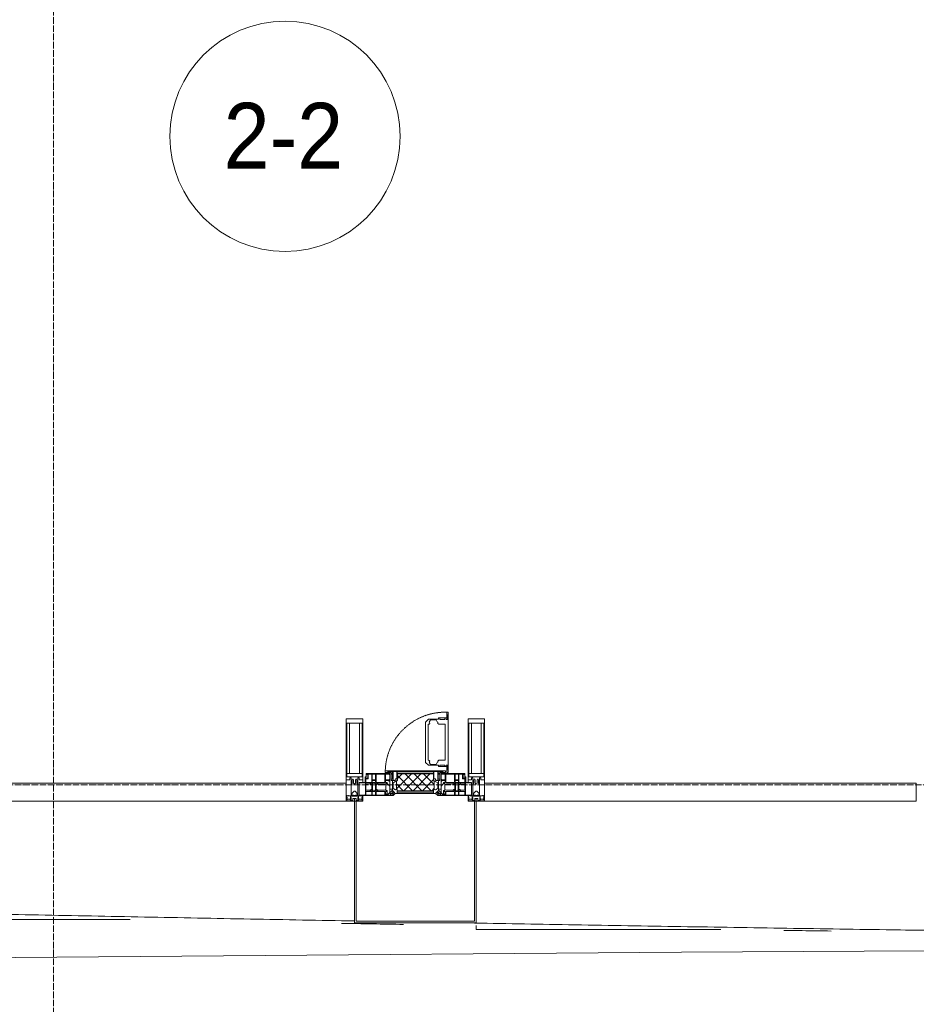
# Model space of a CAD drawing. Header units: millimetres. Extents: x 5617 to 101514, y 7718 to 215953.
# Tile 29 of 61: x 41696 to 44421, y 14732 to 17725. Entities that reach past the tile are written whole.
import ezdxf

# ---------------------------------------------------------------- set-up
doc = ezdxf.new("R2010")
doc.units = ezdxf.units.MM
for name, pattern in [('-D1-02х01', [3, 2, -1]), ('ADSK_Линия сетки', [25, 20, -2.5, 0, -2.5]), ('Линия сетки', [25, 20, -2.5, 0, -2.5])]:
    doc.linetypes.add(name, pattern=pattern)
for name, color, linetype, lineweight in [('Импосты витража', 7, 'Continuous', 18), ('Колонны', 7, 'Continuous', 18), ('Марки помещений', 7, 'Continuous', 20), ('Окна', 7, 'Continuous', 18), ('Оси', 7, 'Continuous', 9), ('Панели витража', 7, 'Continuous', 18), ('Форма', 7, 'Continuous', 18), ('Формообразующий элемент-перекрытие', 7, 'Continuous', 18), ('Элементы узлов', 7, 'Continuous', 18)]:
    doc.layers.add(name, color=color, linetype=linetype, lineweight=lineweight)
doc.styles.add('Arial_3', font='arial.ttf', dxfattribs={"width": 0.9, "height": 200})

# ---------------------------------------------------------------- blocks, each defined once
blk = doc.blocks.new('System Panel - A_PAN_Glass-7508020-МКСС_К4_L20_68_100_')
at = {"layer": 'Панели витража', "color": 253, "lineweight": 5, "true_color": 0xaaaaaa}
for p, q in [((656.25, 55), (-656.25, 55)), ((-656.25, 55), (-656.25, 0)), ((656.25, 0), (656.25, 55)), ((-656.25, 0), (656.25, 0))]:
    blk.add_line(p, q, dxfattribs=at)
blk = doc.blocks.new('A_PAN_Створка - 383мм-V44-МКСС_К4_L20_68_100_')
at = {"layer": 'Панели витража', "lineweight": 5}
h = blk.add_hatch(dxfattribs=at)
h.set_pattern_fill('FP_6', color=256, style=0, pattern_type=2)
h.set_pattern_definition([(45, (-120550, -15350), (-14.1421356, 14.1421356), []), (135, (-120550, -15350), (-14.1421356, -14.1421356), [])])
h.paths.add_polyline_path([(-54.5, 31.8), (54.5, 31.8), (54.9, 34.1), (57.2, 36.4), (57.2, 60.8), (54.6, 63.4), (53.6, 82.7), (-54.6, 81.8), (-54.6, 63.4), (-57.2, 60.8), (-57.2, 36.4), (-54.9, 34.1)])
at = {"layer": 'Окна', "lineweight": 5}
for p, q in [((95.1, 270.5), (95.1, 252.9)), ((99.6, 270.5), (95.1, 270.5)), ((99.6, 270.5), (99.6, 87.5)), ((39.7, 249), (31.1, 240.4)), ((31.1, 117.6), (31.1, 240.4)), ((70.1, 249), (39.7, 249)), ((45, 244.7), (42.3, 239.8)), ((42.3, 239.8), (43.5, 236.3)), ((45.9, 246.8), (45, 244.7)), ((63.3, 246.8), (45.9, 246.8)), ((64.1, 245), (63.3, 246.8)), ((64.1, 245), (66.7, 241)), ((66.7, 241), (68.6, 239.7)), ((68.6, 239.7), (68.6, 236.4)), ((70.1, 252.9), (70.1, 249)), ((95.1, 252.9), (70.1, 252.9)), ((74.1, 248.4), (74.1, 252.9)), ((89.1, 248.4), (74.1, 248.4)), ((89.1, 252.9), (89.1, 248.4)), ((93.1, 248.4), (93.1, 252.9)), ((97.9, 248.4), (93.1, 248.4)), ((97.9, 262.4), (95.1, 262.4)), ((97.9, 262.4), (97.9, 248.4)), ((41.4, 234.2), (39.1, 233.8)), ((39.1, 179), (39.1, 233.8)), ((41.4, 234.2), (43.5, 236.3)), ((68.6, 236.4), (71.1, 233.9)), ((71.1, 233.9), (89.5, 233.9)), ((89.5, 233.9), (90.6, 232.8)), ((90.6, 125.2), (90.6, 232.8)), ((39.1, 179), (39.1, 124.2)), ((41.4, 123.8), (39.1, 124.2)), ((41.4, 123.8), (43.5, 121.7)), ((42.3, 118.2), (43.5, 121.7)), ((68.6, 121.6), (71.1, 124.1)), ((68.6, 118.3), (68.6, 121.6)), ((71.1, 124.1), (89.5, 124.1)), ((89.5, 124.1), (90.6, 125.2)), ((-91.5, 92), (91.5, 92)), ((-91.5, 87.5), (-91.5, 92)), ((39.7, 109), (31.1, 117.6)), ((70.1, 109), (39.7, 109)), ((45, 113.3), (42.3, 118.2)), ((45.9, 111.2), (45, 113.3)), ((63.3, 111.2), (45.9, 111.2)), ((64.1, 113), (63.3, 111.2)), ((64.1, 113), (66.7, 117)), ((66.7, 117), (68.6, 118.3)), ((70.1, 105.1), (70.1, 109)), ((95.1, 105.1), (70.1, 105.1)), ((74.1, 109.6), (74.1, 105.1)), ((89.1, 109.6), (74.1, 109.6)), ((89.1, 105.1), (89.1, 109.6)), ((91.5, 92), (91.5, 87.5)), ((93.1, 109.6), (93.1, 105.1)), ((97.9, 109.6), (93.1, 109.6)), ((95.1, 87.5), (95.1, 105.1)), ((97.9, 95.6), (95.1, 95.6)), ((97.9, 95.6), (97.9, 109.6)), ((-153, 73.5), (-150, 73.5)), ((-153, 60), (-153, 73.5)), ((-150, 84), (-78, 84)), ((-150, 73.5), (-150, 84)), ((-73.9, 87.5), (-91.5, 87.5)), ((-78, 84), (-78, 23.5)), ((-73.9, 62.5), (-73.9, 87.5)), ((-70, 62.5), (-73.9, 62.5)), ((-70, 32.1), (-70, 62.5)), ((70, 62.5), (70, 32.1)), ((73.9, 62.5), (70, 62.5)), ((73.9, 87.5), (73.9, 62.5)), ((91.5, 87.5), (73.9, 87.5)), ((78, 84), (150, 84)), ((78, 23.5), (78, 84)), ((99.6, 87.5), (95.1, 87.5)), ((150, 84), (150, 73.5)), ((150, 73.5), (153, 73.5)), ((153, 73.5), (153, 60)), ((-171, 57), (-156, 57)), ((-171, 17), (-171, 57)), ((-61.4, 23.5), (-70, 32.1)), ((70, 32.1), (61.4, 23.5)), ((156, 57), (171, 57)), ((171, 57), (171, 17)), ((-67.9, 17), (-171, 17)), ((-78, 23.5), (-67.9, 23.5)), ((-67.9, 23.5), (-64.6, 26.8)), ((-67.9, 17), (-67.9, 23.5)), ((-61.4, 23.5), (-67.9, 17)), ((-64.6, 26.8), (-61.4, 23.5)), ((61.4, 23.5), (-61.4, 23.5)), ((61.4, 23.5), (64.6, 26.8)), ((67.9, 17), (61.4, 23.5)), ((64.6, 26.8), (67.9, 23.5)), ((67.9, 23.5), (67.9, 17)), ((67.9, 23.5), (78, 23.5)), ((171, 17), (67.9, 17))]:
    blk.add_line(p, q, dxfattribs=at)
at = {"layer": 'Окна', "color": 253, "lineweight": 5, "true_color": 0xaaaaaa}
for p, q in [((-152, 20), (-152, 73.5)), ((-150.5, 69.5), (-150.5, 73.5)), ((-145, 69.5), (-150.5, 69.5)), ((-150.5, 33.6), (-150.5, 68)), ((-150.5, 68), (-143.5, 68)), ((-148.5, 82.5), (-132.4, 82.5)), ((-148.5, 81), (-148.5, 82.5)), ((-143.5, 81), (-148.5, 81)), ((-145, 69.5), (-145, 79.5)), ((-143.5, 68), (-143.5, 81)), ((-132.4, 56.6), (-132.4, 82.5)), ((-131, 82.5), (-120.8, 82.5)), ((-131, 82.5), (-131, 64.6)), ((-131, 64.6), (-120.8, 64.6)), ((-131, 56.5), (-131, 62.6)), ((-120.8, 62.6), (-131, 62.6)), ((-120.8, 82.5), (-120.8, 64.6)), ((-120.8, 56.5), (-120.8, 62.6)), ((-119.3, 82.5), (-92.5, 82.5)), ((-119.3, 56.6), (-119.3, 82.5)), ((-92.5, 56.6), (-92.5, 82.5)), ((-90.8, 82.5), (-79.5, 82.5)), ((-90.8, 64.6), (-90.8, 82.5)), ((-80.1, 64.6), (-90.8, 64.6)), ((-90.8, 62.7), (-90.8, 56.6)), ((-80.4, 62.7), (-90.8, 62.7)), ((-85, 84), (-85, 87.5)), ((-85, 87.5), (-78, 87.5)), ((-78, 84), (-85, 84)), ((-80.4, 61.1), (-80.4, 62.7)), ((-78, 61.1), (-80.4, 61.1)), ((-80.1, 66.1), (-80.1, 64.6)), ((-78, 66.1), (-80.1, 66.1)), ((-79.5, 82.5), (-79.5, 80.6)), ((-79.5, 80.6), (-78, 80.6)), ((-78, 87.5), (-78, 84)), ((-78, 66.1), (-78, 61.1)), ((78, 87.5), (78, 84)), ((85, 87.5), (78, 87.5)), ((78, 84), (85, 84)), ((79.5, 80.6), (78, 80.6)), ((78, 66.1), (78, 61.1)), ((78, 66.1), (80.1, 66.1)), ((78, 61.1), (80.4, 61.1)), ((90.8, 82.5), (79.5, 82.5)), ((79.5, 82.5), (79.5, 80.6)), ((80.1, 66.1), (80.1, 64.6)), ((80.1, 64.6), (90.8, 64.6)), ((80.4, 62.7), (90.8, 62.7)), ((80.4, 61.1), (80.4, 62.7)), ((85, 84), (85, 87.5)), ((90.8, 64.6), (90.8, 82.5)), ((90.8, 62.7), (90.8, 56.6)), ((119.3, 82.5), (92.5, 82.5)), ((92.5, 56.6), (92.5, 82.5)), ((119.3, 56.6), (119.3, 82.5)), ((120.8, 82.5), (120.8, 64.6)), ((131, 82.5), (120.8, 82.5)), ((131, 64.6), (120.8, 64.6)), ((120.8, 56.5), (120.8, 62.6)), ((120.8, 62.6), (131, 62.6)), ((131, 82.5), (131, 64.6)), ((131, 56.5), (131, 62.6)), ((132.4, 56.6), (132.4, 82.5)), ((148.5, 82.5), (132.4, 82.5)), ((143.5, 81), (148.5, 81)), ((143.5, 68), (143.5, 81)), ((150.5, 68), (143.5, 68)), ((145, 69.5), (145, 79.5)), ((145, 69.5), (150.5, 69.5)), ((148.5, 81), (148.5, 82.5)), ((150.5, 69.5), (150.5, 73.5)), ((150.5, 33.6), (150.5, 68)), ((152, 20), (152, 73.5)), ((-171, 55.5), (-152, 55.5)), ((-150.5, 56.6), (-132.4, 56.6)), ((-136.4, 52.4), (-150.5, 52.4)), ((-136.3, 33.6), (-150.5, 33.6)), ((-137.2, 54.8), (-135.8, 50.8)), ((-132.5, 54.8), (-137.2, 54.8)), ((-137.2, 31), (-135.8, 35)), ((-132.5, 31), (-137.2, 31)), ((-132.1, 49), (-135.8, 50.8)), ((-132.1, 36.8), (-135.8, 35)), ((-132.5, 53.8), (-133.4, 52)), ((-133.4, 52), (-130.1, 50.4)), ((-133.4, 33.7), (-130.1, 35.3)), ((-132.5, 31.9), (-133.4, 33.7)), ((-132.5, 53.8), (-132.5, 54.8)), ((-132.5, 31.9), (-132.5, 31)), ((-132.1, 49), (-132.1, 36.8)), ((-131, 56.5), (-120.8, 56.5)), ((-131, 55.1), (-131, 52.7)), ((-120.8, 55.1), (-131, 55.1)), ((-129.4, 51.1), (-131, 52.7)), ((-129.4, 34.6), (-131, 33)), ((-131, 30.9), (-131, 33)), ((-120.8, 30.9), (-131, 30.9)), ((-130.1, 50.4), (-129.4, 51.1)), ((-130.1, 35.3), (-130.1, 50.4)), ((-130.1, 35.3), (-129.4, 34.6)), ((-122.4, 51.1), (-120.8, 52.7)), ((-121.7, 50.4), (-122.4, 51.1)), ((-121.7, 35.3), (-122.4, 34.6)), ((-122.4, 34.6), (-120.8, 33)), ((-118.4, 52), (-121.7, 50.4)), ((-121.7, 35.3), (-121.7, 50.4)), ((-118.4, 33.7), (-121.7, 35.3)), ((-120.8, 55.1), (-120.8, 52.7)), ((-120.8, 30.9), (-120.8, 33)), ((-119.7, 49), (-115.9, 50.8)), ((-119.7, 49), (-119.7, 36.8)), ((-119.7, 36.8), (-115.9, 35)), ((-92.5, 56.6), (-119.3, 56.6)), ((-119.3, 54.8), (-114.6, 54.8)), ((-119.3, 53.8), (-119.3, 54.8)), ((-119.3, 53.8), (-118.4, 52)), ((-119.3, 31.9), (-118.4, 33.7)), ((-119.3, 31.9), (-119.3, 31)), ((-119.3, 31), (-114.6, 31)), ((-114.6, 54.8), (-115.9, 50.8)), ((-114.6, 31), (-115.9, 35)), ((-94.1, 33.5), (-115.4, 33.5)), ((-94.1, 52.5), (-115.3, 52.5)), ((-89.9, 50.9), (-94.1, 52.5)), ((-89.9, 35.1), (-94.1, 33.5)), ((-90.8, 56.6), (-85.9, 56.6)), ((-89.9, 52.2), (-88.6, 53.5)), ((-89.9, 52.2), (-89.9, 50.9)), ((-89.9, 35.1), (-89.9, 50.9)), ((-89.9, 32.5), (-89.9, 35.1)), ((-85.9, 32.5), (-89.9, 32.5)), ((-85.9, 53.5), (-88.6, 53.5)), ((-85.9, 56.6), (-85.9, 53.5)), ((-85.9, 53.5), (-78, 45.6)), ((-85.9, 29.4), (-85.9, 32.5)), ((-70, 33.8), (-83.4, 20.4)), ((-78, 45.6), (-78, 36.8)), ((-78, 36.8), (-70, 36.8)), ((-70, 36.8), (-70, 33.8)), ((70, 36.8), (70, 33.8)), ((78, 36.8), (70, 36.8)), ((70, 33.8), (83.4, 20.4)), ((85.9, 53.5), (78, 45.6)), ((78, 45.6), (78, 36.8)), ((85.9, 56.6), (85.9, 53.5)), ((90.8, 56.6), (85.9, 56.6)), ((85.9, 53.5), (88.6, 53.5)), ((85.9, 32.5), (89.9, 32.5)), ((85.9, 29.4), (85.9, 32.5)), ((89.9, 52.2), (88.6, 53.5)), ((89.9, 50.9), (94.1, 52.5)), ((89.9, 52.2), (89.9, 50.9)), ((89.9, 35.1), (89.9, 50.9)), ((89.9, 35.1), (94.1, 33.5)), ((89.9, 32.5), (89.9, 35.1)), ((92.5, 56.6), (119.3, 56.6)), ((94.1, 52.5), (115.3, 52.5)), ((94.1, 33.5), (115.4, 33.5)), ((114.6, 54.8), (115.9, 50.8)), ((119.3, 54.8), (114.6, 54.8)), ((114.6, 31), (115.9, 35)), ((119.3, 31), (114.6, 31)), ((119.7, 49), (115.9, 50.8)), ((119.7, 36.8), (115.9, 35)), ((119.3, 53.8), (118.4, 52)), ((118.4, 52), (121.7, 50.4)), ((118.4, 33.7), (121.7, 35.3)), ((119.3, 31.9), (118.4, 33.7)), ((119.3, 53.8), (119.3, 54.8)), ((119.3, 31.9), (119.3, 31)), ((119.7, 49), (119.7, 36.8)), ((131, 56.5), (120.8, 56.5)), ((120.8, 55.1), (120.8, 52.7)), ((120.8, 55.1), (131, 55.1)), ((122.4, 51.1), (120.8, 52.7)), ((122.4, 34.6), (120.8, 33)), ((120.8, 30.9), (120.8, 33)), ((120.8, 30.9), (131, 30.9)), ((121.7, 50.4), (122.4, 51.1)), ((121.7, 35.3), (121.7, 50.4)), ((121.7, 35.3), (122.4, 34.6)), ((129.4, 51.1), (131, 52.7)), ((130.1, 50.4), (129.4, 51.1)), ((130.1, 35.3), (129.4, 34.6)), ((129.4, 34.6), (131, 33)), ((133.4, 52), (130.1, 50.4)), ((130.1, 35.3), (130.1, 50.4)), ((133.4, 33.7), (130.1, 35.3)), ((131, 55.1), (131, 52.7)), ((131, 30.9), (131, 33)), ((132.1, 49), (135.8, 50.8)), ((132.1, 49), (132.1, 36.8)), ((132.1, 36.8), (135.8, 35)), ((150.5, 56.6), (132.4, 56.6)), ((132.5, 54.8), (137.2, 54.8)), ((132.5, 53.8), (132.5, 54.8)), ((132.5, 53.8), (133.4, 52)), ((132.5, 31.9), (133.4, 33.7)), ((132.5, 31.9), (132.5, 31)), ((132.5, 31), (137.2, 31)), ((137.2, 54.8), (135.8, 50.8)), ((137.2, 31), (135.8, 35)), ((136.3, 33.6), (150.5, 33.6)), ((136.4, 52.4), (150.5, 52.4)), ((171, 55.5), (152, 55.5)), ((-171, 18.5), (-153.5, 18.5)), ((-153.5, 18.5), (-152, 20)), ((-150.5, 29.4), (-132.4, 29.4)), ((-150.5, 17), (-150.5, 29.4)), ((-132.4, 18.6), (-150.5, 18.6)), ((-132.4, 29.4), (-132.4, 18.6)), ((-131, 29.5), (-120.8, 29.5)), ((-131, 18.2), (-131, 29.5)), ((-120.8, 18.2), (-131, 18.2)), ((-120.8, 18.2), (-120.8, 29.5)), ((-92.5, 29.4), (-119.3, 29.4)), ((-119.3, 29.4), (-119.3, 18.6)), ((-119.3, 18.6), (-92.5, 18.6)), ((-92.5, 18.6), (-92.5, 29.4)), ((-90.8, 18.5), (-90.8, 29.4)), ((-90.8, 29.4), (-85.9, 29.4)), ((-87.3, 18.5), (-90.8, 18.5)), ((-87.3, 21.9), (-85.9, 21.9)), ((-87.3, 20.4), (-87.3, 21.9)), ((-87.3, 20.4), (-87.3, 18.5)), ((-84.8, 20.4), (-87.3, 20.4)), ((-85.9, 21.9), (-85.9, 29.4)), ((-85.9, 18.2), (-85.9, 20.4)), ((-75.9, 18.2), (-85.9, 18.2)), ((-83.4, 20.4), (-84.8, 20.4)), ((-75.9, 23.5), (-73, 23.5)), ((-75.9, 21.5), (-75.9, 23.5)), ((-75.9, 21.5), (-75.9, 18.2)), ((-74.9, 21.5), (-75.9, 21.5)), ((-74.9, 17.9), (-74.9, 21.5)), ((-68.9, 17.9), (-74.9, 17.9)), ((-67.2, 29.3), (-73, 23.5)), ((-68.9, 21.5), (-68.9, 17.9)), ((-67.9, 21.5), (-68.9, 21.5)), ((-67.9, 23.5), (-64.6, 26.8)), ((-67.9, 21.5), (-67.9, 23.5)), ((-64.6, 26.8), (-67.2, 29.3)), ((64.6, 26.8), (67.2, 29.3)), ((67.9, 23.5), (64.6, 26.8)), ((67.2, 29.3), (73, 23.5)), ((67.9, 21.5), (67.9, 23.5)), ((67.9, 21.5), (68.9, 21.5)), ((68.9, 21.5), (68.9, 17.9)), ((68.9, 17.9), (74.9, 17.9)), ((75.9, 23.5), (73, 23.5)), ((74.9, 21.5), (75.9, 21.5)), ((74.9, 17.9), (74.9, 21.5)), ((75.9, 21.5), (75.9, 23.5)), ((75.9, 21.5), (75.9, 18.2)), ((75.9, 18.2), (85.9, 18.2)), ((83.4, 20.4), (84.8, 20.4)), ((84.8, 20.4), (87.3, 20.4)), ((85.9, 21.9), (85.9, 29.4)), ((90.8, 29.4), (85.9, 29.4)), ((87.3, 21.9), (85.9, 21.9)), ((85.9, 18.2), (85.9, 20.4)), ((87.3, 20.4), (87.3, 21.9)), ((87.3, 20.4), (87.3, 18.5)), ((87.3, 18.5), (90.8, 18.5)), ((90.8, 18.5), (90.8, 29.4)), ((92.5, 18.6), (92.5, 29.4)), ((92.5, 29.4), (119.3, 29.4)), ((119.3, 18.6), (92.5, 18.6)), ((119.3, 29.4), (119.3, 18.6)), ((120.8, 18.2), (120.8, 29.5)), ((131, 29.5), (120.8, 29.5)), ((120.8, 18.2), (131, 18.2)), ((131, 18.2), (131, 29.5)), ((150.5, 29.4), (132.4, 29.4)), ((132.4, 29.4), (132.4, 18.6)), ((132.4, 18.6), (150.5, 18.6)), ((150.5, 17), (150.5, 29.4)), ((153.5, 18.5), (152, 20)), ((171, 18.5), (153.5, 18.5))]:
    blk.add_line(p, q, dxfattribs=at)
at = {"layer": 'Окна', "linetype": '-D1-02х01', "lineweight": 5}
blk.add_arc((91.4, 87.5), 183, 88.8555, 178.5909, dxfattribs=at)
at = {"layer": 'Окна', "lineweight": 5}
for centre, start, end in [((-156, 60), 270, 360), ((156, 60), 180, 270)]:
    blk.add_arc(centre, 3, start, end, dxfattribs=at)
at = {"layer": 'Элементы узлов', "color": 253, "lineweight": 5, "true_color": 0xaaaaaa}
for p, q in [((-91.5, 92), (-91.5, 87.5)), ((-91.5, 92), (91.5, 92)), ((-83.4, 90.3), (-69.4, 90.3)), ((-83.4, 90.3), (-83.4, 87.5)), ((-69.4, 90.3), (-69.4, 85.5)), ((-67.9, 89.3), (-66.9, 90.3)), ((-66.9, 90.3), (-57.4, 90.3)), ((-57.4, 90.3), (-56.4, 89.4)), ((-53.9, 90.3), (-54.9, 89.3)), ((53.9, 90.3), (-53.9, 90.3)), ((53.9, 90.3), (54.9, 89.3)), ((57.4, 90.3), (56.4, 89.4)), ((66.9, 90.3), (57.4, 90.3)), ((67.9, 89.3), (66.9, 90.3)), ((69.4, 90.3), (69.4, 85.5)), ((83.4, 90.3), (69.4, 90.3)), ((83.4, 90.3), (83.4, 87.5)), ((91.5, 92), (91.5, 87.5)), ((-91.5, 87.5), (-73.9, 87.5)), ((-73.9, 87.5), (-73.9, 62.5)), ((-69.4, 85.5), (-73.9, 85.5)), ((-73.9, 81.5), (-69.4, 81.5)), ((-69.4, 66.5), (-73.9, 66.5)), ((-73.9, 62.5), (-70, 62.5)), ((-70, 62.5), (-70, 32.1)), ((-69.4, 81.5), (-69.4, 66.5)), ((-67.9, 62.5), (-67.9, 89.3)), ((-61.7, 62.5), (-67.9, 62.5)), ((-62, 59.1), (-60.7, 61)), ((-60.1, 67.7), (-61.7, 64.9)), ((-61.7, 64.9), (-61.7, 62.5)), ((-60.7, 61), (-57.4, 61)), ((-56.4, 67.7), (-60.1, 67.7)), ((-57.4, 61), (-54.9, 63.5)), ((-54.6, 63.4), (-57.2, 60.8)), ((-57.2, 60.8), (-57.2, 36.4)), ((-56.4, 89.4), (-56.4, 67.7)), ((-54.9, 89.3), (-54.9, 85.6)), ((-54.9, 85.6), (-53.9, 84.6)), ((-54.9, 81.9), (-53.8, 83)), ((-54.9, 63.5), (-54.9, 81.9)), ((-53.6, 82.7), (-54.6, 81.8)), ((-54.6, 81.8), (-54.6, 63.4)), ((-53.9, 84.6), (53.9, 84.6)), ((53.8, 83), (-53.8, 83)), ((53.6, 82.7), (-53.6, 82.7)), ((54.6, 81.8), (53.6, 82.7)), ((54.9, 81.9), (53.8, 83)), ((54.9, 85.6), (53.9, 84.6)), ((54.6, 63.4), (54.6, 81.8)), ((57.2, 60.8), (54.6, 63.4)), ((54.9, 89.3), (54.9, 85.6)), ((54.9, 63.5), (54.9, 81.9)), ((57.4, 61), (54.9, 63.5)), ((56.4, 89.4), (56.4, 67.7)), ((56.4, 67.7), (60.1, 67.7)), ((57.2, 36.4), (57.2, 60.8)), ((60.7, 61), (57.4, 61)), ((60.1, 67.7), (61.7, 64.9)), ((62, 59.1), (60.7, 61)), ((61.7, 64.9), (61.7, 62.5)), ((61.7, 62.5), (67.9, 62.5)), ((67.9, 62.5), (67.9, 89.3)), ((69.4, 85.5), (73.9, 85.5)), ((69.4, 81.5), (69.4, 66.5)), ((73.9, 81.5), (69.4, 81.5)), ((69.4, 66.5), (73.9, 66.5)), ((70, 62.5), (70, 32.1)), ((73.9, 62.5), (70, 62.5)), ((91.5, 87.5), (73.9, 87.5)), ((73.9, 87.5), (73.9, 62.5)), ((-70, 32.1), (-61.4, 23.5)), ((-66, 56.5), (-67.8, 55.7)), ((-67.8, 55.7), (-67.8, 38.3)), ((-67.8, 38.3), (-65.7, 37.4)), ((-66, 56.5), (-62, 59.1)), ((-65.7, 37.4), (-60.8, 34.7)), ((-60.8, 34.7), (-57.3, 35.9)), ((-55.2, 33.8), (-57.3, 35.9)), ((-57.2, 36.4), (-54.9, 34.1)), ((-55.2, 33.8), (-54.8, 31.5)), ((-54.9, 34.1), (-54.5, 31.8)), ((-53.9, 30.5), (-54.9, 29.5)), ((0, 31.5), (-54.8, 31.5)), ((-54.5, 31.8), (54.5, 31.8)), ((53.9, 30.5), (-53.9, 30.5)), ((0, 31.5), (54.8, 31.5)), ((53.9, 30.5), (54.9, 29.5)), ((54.5, 31.8), (54.9, 34.1)), ((55.2, 33.8), (54.8, 31.5)), ((54.9, 34.1), (57.2, 36.4)), ((55.2, 33.8), (57.3, 35.9)), ((60.8, 34.7), (57.3, 35.9)), ((65.7, 37.4), (60.8, 34.7)), ((70, 32.1), (61.4, 23.5)), ((66, 56.5), (62, 59.1)), ((67.8, 38.3), (65.7, 37.4)), ((66, 56.5), (67.8, 55.7)), ((67.8, 55.7), (67.8, 38.3)), ((61.4, 23.5), (-61.4, 23.5)), ((-54.9, 29.5), (-54.9, 25.8)), ((-54.9, 25.8), (-53.9, 24.8)), ((-53.9, 24.8), (53.9, 24.8)), ((54.9, 25.8), (53.9, 24.8)), ((54.9, 29.5), (54.9, 25.8))]:
    blk.add_line(p, q, dxfattribs=at)
blk = doc.blocks.new('Rectangular Mullion - 50Wx250H-2623690-МКСС_К4_L20_68_100_')
at = {"layer": 'Элементы узлов', "color": 253, "lineweight": 5, "true_color": 0xaaaaaa}
for p, q in [((-25, 65.2), (-25, 250)), ((-25, 250), (0, 250)), ((25, 250), (0, 250)), ((25, 65.2), (25, 250)), ((-23, 237.3), (0, 237.3)), ((-23, 237.3), (-23, 73.6)), ((-14.9, 84), (-14.9, 237.3)), ((23, 237.3), (0, 237.3)), ((14.9, 84), (14.9, 237.3)), ((23, 237.3), (23, 73.6)), ((-14, 65.2), (-25, 65.2)), ((0, 84), (-23, 84)), ((-0.5, 73.6), (-23, 73.6)), ((-14, 71.3), (-14, 65.2)), ((-10, 71.3), (-14, 71.3)), ((-10, 53), (-10, 71.3)), ((-7, 65.2), (-5.9, 67.3)), ((-7, 65.2), (-7, 54.7)), ((-4.1, 67.3), (-5.9, 67.3)), ((-4.1, 67.3), (-2.9, 65.1)), ((-2.9, 65.1), (-2.9, 54.6)), ((0, 84), (23, 84)), ((0.5, 73.6), (23, 73.6)), ((4.1, 67.3), (2.9, 65.1)), ((2.9, 65.1), (2.9, 54.6)), ((4.1, 67.3), (5.9, 67.3)), ((7, 65.2), (5.9, 67.3)), ((7, 65.2), (7, 54.7)), ((10, 71.3), (14, 71.3)), ((10, 53), (10, 71.3)), ((14, 71.3), (14, 65.2)), ((14, 65.2), (25, 65.2)), ((-8.7, 53), (-10, 53)), ((-10, 53), (-10, 17)), ((-8.7, 53), (-7, 54.7)), ((-8.5, 23), (-1.5, 30)), ((-1.3, 53), (-2.9, 54.6)), ((-1.5, 30), (0, 30)), ((0, 53), (-1.3, 53)), ((0, 53), (1.3, 53)), ((1.5, 30), (0, 30)), ((1.3, 53), (2.9, 54.6)), ((8.5, 23), (1.5, 30)), ((8.7, 53), (7, 54.7)), ((8.7, 53), (10, 53)), ((10, 53), (10, 17)), ((-23.8, 14.6), (-25, 14.2)), ((-25, 0), (-25, 14.2)), ((-22.3, 17), (-23.8, 17)), ((-23.8, 17), (-23.8, 14.6)), ((-22.5, 10.6), (-23.8, 14.6)), ((-22.5, 10.6), (-23.7, 9.9)), ((-23.7, 1.3), (-23.7, 9.9)), ((-23.7, 1.3), (-11.8, 1.3)), ((-23.2, 10.2), (-22.5, 8)), ((-22.5, 8), (-22.5, 4.5)), ((-21.3, 4.5), (-22.5, 4.5)), ((-22.3, 17), (-22.3, 16)), ((-22.3, 16), (-21.3, 16)), ((-19, 17.6), (-21.3, 16)), ((-21.3, 4.5), (-21.3, 6.5)), ((-21.3, 6.5), (-14.2, 6.5)), ((-18.4, 16.6), (-19, 17.6)), ((-7.4, 16.6), (-18.4, 16.6)), ((-14.2, 6.5), (-14.2, 4.5)), ((-13.2, 4.5), (-14.2, 4.5)), ((-13.2, 4.5), (-12.2, 7.2)), ((-12.7, 7.6), (-11.3, 11.4)), ((-12.7, 7.6), (-11.8, 6.9)), ((-12.2, 9), (-12.2, 14.8)), ((-12.2, 14.8), (0, 14.8)), ((-11.8, 1.3), (-11.8, 6.9)), ((-10.5, 11.2), (-11.3, 11.4)), ((-10.5, 1.5), (-10.5, 11.2)), ((-4.8, 1.5), (-10.5, 1.5)), ((-10, 17), (-7.5, 17)), ((-8.5, 18.5), (-8.5, 23)), ((-7.5, 18.5), (-8.5, 18.5)), ((-7.5, 17), (-7.5, 18.5)), ((-7.4, 18), (-7.4, 16.6)), ((-2.6, 18), (-7.4, 18)), ((0, 8), (-4.8, 8)), ((-4.8, 1.5), (-4.8, 8)), ((-2.6, 18), (-2.6, 16.8)), ((-2.6, 16.8), (0, 16.8)), ((2.6, 16.8), (0, 16.8)), ((0, 14.8), (0, 16.8)), ((0, 14.8), (0, 16.8)), ((12.2, 14.8), (0, 14.8)), ((0, 0), (0, 8)), ((0, 8), (4.8, 8)), ((0, 0), (0, 8)), ((2.6, 18), (2.6, 16.8)), ((2.6, 18), (7.4, 18)), ((4.8, 1.5), (4.8, 8)), ((4.8, 1.5), (10.5, 1.5)), ((7.4, 18), (7.4, 16.6)), ((7.4, 16.6), (18.4, 16.6)), ((7.5, 18.5), (8.5, 18.5)), ((7.5, 17), (7.5, 18.5)), ((10, 17), (7.5, 17)), ((8.5, 18.5), (8.5, 23)), ((10.5, 11.2), (11.3, 11.4)), ((10.5, 1.5), (10.5, 11.2)), ((12.7, 7.6), (11.3, 11.4)), ((12.7, 7.6), (11.8, 6.9)), ((11.8, 1.3), (11.8, 6.9)), ((23.7, 1.3), (11.8, 1.3)), ((12.2, 9), (12.2, 14.8)), ((13.2, 4.5), (12.2, 7.2)), ((13.2, 4.5), (14.2, 4.5)), ((21.3, 6.5), (14.2, 6.5)), ((14.2, 6.5), (14.2, 4.5)), ((18.4, 16.6), (19, 17.6)), ((19, 17.6), (21.3, 16)), ((22.3, 16), (21.3, 16)), ((21.3, 4.5), (21.3, 6.5)), ((21.3, 4.5), (22.5, 4.5)), ((22.3, 17), (22.3, 16)), ((22.3, 17), (23.8, 17)), ((22.5, 10.6), (23.8, 14.6)), ((22.5, 10.6), (23.7, 9.9)), ((23.2, 10.2), (22.5, 8)), ((22.5, 8), (22.5, 4.5)), ((23.7, 1.3), (23.7, 9.9)), ((23.8, 17), (23.8, 14.6)), ((23.8, 14.6), (25, 14.2)), ((25, 0), (25, 14.2)), ((-25, 0), (0, 0)), ((25, 0), (0, 0))]:
    blk.add_line(p, q, dxfattribs=at)
for centre, start, end in [((-0.5, 73.1), 360, 90), ((0.5, 73.1), 90, 180)]:
    blk.add_arc(centre, 0.5, start, end, dxfattribs=at)
blk = doc.blocks.new('Rectangular Mullion - R_StandardFrame_50Wx250H-V42-МКСС_К4_L20_68_100_')
at = {"layer": 'Импосты витража', "color": 253, "lineweight": 5, "true_color": 0xaaaaaa}
for p, q in [((-25, -250), (-25, 0)), ((-25, 0), (0, 0)), ((5, 0), (25, 0)), ((25, 0), (25, -17)), ((25, -57), (25, -250)), ((25, -250), (-25, -250))]:
    blk.add_line(p, q, dxfattribs=at)
blk = doc.blocks.new('Rectangular Mullion - R_StandardFrame_50Wx250H-V43-МКСС_К4_L20_68_100_')
at = {"layer": 'Импосты витража', "color": 253, "lineweight": 5, "true_color": 0xaaaaaa}
for p, q in [((-25, -17), (-25, 0)), ((-25, 0), (-5, 0)), ((0, 0), (25, 0)), ((25, 0), (25, -250)), ((-25, -250), (-25, -57)), ((25, -250), (-25, -250))]:
    blk.add_line(p, q, dxfattribs=at)
blk = doc.blocks.new('A_SLK_PAN_Type1 - Прямой тип панели Ф-1_1-7502981-МКСС_К4_L20_68_100_')
at = {"layer": 'Колонны', "lineweight": 5}
for p, q in [((-185, 370), (185, 370)), ((-185, 0), (-185, 370)), ((-180, 365), (-180, 0)), ((180, 365), (-180, 365)), ((180, 0), (180, 365)), ((185, 370), (185, 0)), ((-180, 0), (-185, 0)), ((185, 0), (180, 0))]:
    blk.add_line(p, q, dxfattribs=at)
blk = doc.blocks.new('A_OGR_PAN_Отлив - A_OGR_PAN_Отлив-6121338-МКСС_К4_L20_68_100_')
at = {"layer": 'Колонны', "color": 253, "lineweight": 5, "true_color": 0xaaaaaa}
for q in [(-681.2, -378.4), (62.4, -390)]:
    blk.add_line((-681.2, -390), q, dxfattribs=at)
blk = doc.blocks.new('A_OGR_PAN_Отлив - A_OGR_PAN_Отлив-6121878-МКСС_К4_L20_68_100_')
at = {"layer": 'Колонны', "color": 253, "lineweight": 5, "true_color": 0xaaaaaa}
for q in [(-681.2, -347), (-0.8, -360)]:
    blk.add_line((-681.2, -360), q, dxfattribs=at)
blk = doc.blocks.new('135_SLK_K4_AR_FCD_rvt-1-МКСС_К4_L20_68_100_')
at = {"layer": 'Форма', "color": 253, "lineweight": 5, "true_color": 0xaaaaaa, "flags": 128}
blk.add_lwpolyline([(114341.6, 14827.2), (118320, 14866.3), (121358.5, 14890.7), (123765.7, 14904.4), (125726.1, 14909.6), (127355.1, 14908.1), (127794.7, 14906.4)], dxfattribs=at)
at = {"layer": 'Форма', "color": 253, "lineweight": 9, "true_color": 0xaaaaaa}
for points, knots in [([(119002.6, 15012.1), (119029.2, 15011.5), (119163.1, 15008.8), (119404.4, 15004), (119726.4, 14997.7), (120046.7, 14991.6), (120259.6, 14987.7), (120365.1, 14985.8)], [-0.60052026, -0.60052026, -0.60052026, -0.60052026, -0.59782609, -0.58695652, -0.57608696, -0.56521739, -0.55454046, -0.55454046, -0.55454046, -0.55454046]), ([(120710.9, 14979.6), (120812.2, 14977.8), (121020.9, 14974.2), (121337, 14969), (121659.2, 14963.9), (121912.6, 14960.1), (122058.7, 14958), (122097.4, 14957.4)], [-0.54286886, -0.54286886, -0.54286886, -0.54286886, -0.5326087, -0.52173913, -0.51086957, -0.5, -0.49607739, -0.49607739, -0.49607739, -0.49607739])]:
    blk.add_open_spline(points, degree=3, knots=knots, dxfattribs=at)
blk.add_open_spline([(120370.8, 14985.6), (120388.9, 14985.3), (120407, 14985), (120425.1, 14984.7)], degree=3, dxfattribs=at)
at = {"layer": 'Формообразующий элемент-перекрытие', "color": 253, "lineweight": 5, "true_color": 0xaaaaaa}
blk.add_open_spline([(120514.1, 14975.2), (120451.2, 14976.3), (120388.2, 14977.4), (120325.3, 14978.4)], degree=3, dxfattribs=at)
blk.add_open_spline([(121814.2, 14955.1), (121784.5, 14955.5), (121736.4, 14956.2), (121688.3, 14956.9), (121669.9, 14957.2)], degree=3, knots=[0.49705037, 0.49705037, 0.49705037, 0.49705037, 0.5, 0.501836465, 0.501836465, 0.501836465, 0.501836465], dxfattribs=at)
at = {"layer": 'Импосты витража', "color": 253, "lineweight": 5, "true_color": 0xaaaaaa}
for p in [(120365, 15350), (120735, 15350)]:
    blk.add_blockref('Rectangular Mullion - 50Wx250H-2623690-МКСС_К4_L20_68_100_', p, dxfattribs=at)
at = {"layer": 'Импосты витража', "color": 253, "lineweight": 5, "true_color": 0xaaaaaa, "extrusion": (0, 0, -1), "rotation": 180}
for name, p in [('Rectangular Mullion - R_StandardFrame_50Wx250H-V42-МКСС_К4_L20_68_100_', (-120365, 15350)), ('Rectangular Mullion - R_StandardFrame_50Wx250H-V43-МКСС_К4_L20_68_100_', (-120735, 15350))]:
    blk.add_blockref(name, p, dxfattribs=at)
at = {"layer": 'Колонны', "color": 253, "lineweight": 5, "true_color": 0xaaaaaa, "rotation": 180}
blk.add_blockref('A_SLK_PAN_Type1 - Прямой тип панели Ф-1_1-7502981-МКСС_К4_L20_68_100_', (120550, 15350), dxfattribs=at)
at = {"layer": 'Колонны', "color": 253, "lineweight": 5, "true_color": 0xaaaaaa}
for name, p in [('A_OGR_PAN_Отлив - A_OGR_PAN_Отлив-6121878-МКСС_К4_L20_68_100_', (119683.8, 15350)), ('A_OGR_PAN_Отлив - A_OGR_PAN_Отлив-6121338-МКСС_К4_L20_68_100_', (121416.3, 15350))]:
    blk.add_blockref(name, p, dxfattribs=at)
at = {"layer": 'Панели витража', "color": 253, "lineweight": 5, "true_color": 0xaaaaaa}
for name, p in [('A_PAN_Створка - 383мм-V44-МКСС_К4_L20_68_100_', (120550, 15350)), ('System Panel - A_PAN_Glass-7508020-МКСС_К4_L20_68_100_', (119683.8, 15350)), ('System Panel - A_PAN_Glass-7508020-МКСС_К4_L20_68_100_', (121416.3, 15350))]:
    blk.add_blockref(name, p, dxfattribs=at)
blk = doc.blocks.new('050_Марка_Помещение - Номер-620969-МКСС_К4_L20_68_100_')
at = {"layer": 'Марки помещений'}
blk.add_circle((0, 0), 3.5, dxfattribs=at)

msp = doc.modelspace()

# ---------------------------------------------------------------- linework, layer by layer
at = {"layer": 'Оси', "linetype": 'Линия сетки'}
msp.add_line((41798.2, 13295.7), (41798.2, 33100), dxfattribs=at)
at = {"layer": 'Оси', "linetype": 'ADSK_Линия сетки'}
msp.add_line((59245.9, 15400), (24389.5, 15400), dxfattribs=at)

# ---------------------------------------------------------------- block references
at = {"lineweight": 5}
msp.add_blockref('135_SLK_K4_AR_FCD_rvt-1-МКСС_К4_L20_68_100_', (-77651.8, 0), dxfattribs=at)
at = {"layer": 'Марки помещений', "xscale": 99.99999999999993, "yscale": 99.99999999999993, "zscale": 99.99999999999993}
msp.add_blockref('050_Марка_Помещение - Номер-620969-МКСС_К4_L20_68_100_', (42501.9, 17371), dxfattribs=at)

# ---------------------------------------------------------------- texts
at = {"layer": 'Марки помещений', "lineweight": 9, "insert": (42315.4, 17472.7), "char_height": 200, "width": 447.342, "attachment_point": 1, "style": 'Arial_3'}
msp.add_mtext('2-2', dxfattribs=at)

doc.saveas('drawing.dxf')
